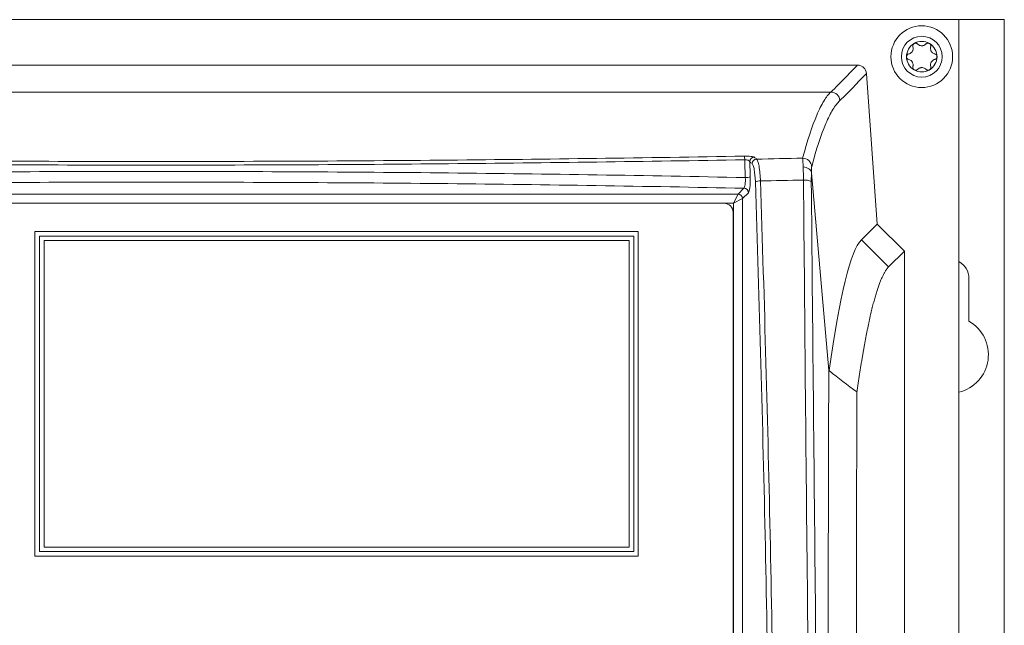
# Model space of a CAD drawing. Header units: millimetres. Extents: x 19 to 723, y 156 to 413.
# Tile 12 of 22: x 98 to 207, y 347 to 413. Entities that reach past the tile are written whole.
import ezdxf

# ---------------------------------------------------------------- set-up
doc = ezdxf.new("R2010")
doc.units = ezdxf.units.MM
doc.header["$LTSCALE"] = 2.5

msp = doc.modelspace()

# ---------------------------------------------------------------- linework, layer by layer
at = {"color": 7, "linetype": 'Continuous', "lineweight": 15}
for p, q in [((201.97, 413.33), (23.97, 413.33)), ((201.97, 156.33), (201.97, 413.33)), ((206.97, 413.33), (201.97, 413.33)), ((206.97, 156.33), (206.97, 413.33)), ((190.79, 408.33), (35.15, 408.33)), ((192.97, 390.82), (191.79, 407.4)), ((38.09, 405.36), (187.86, 405.36)), ((185.73, 396.47), (187.64, 374.68)), ((48.31, 394.11), (177.64, 394.11)), ((177.14, 393.12), (177.64, 394.11)), ((177.64, 394.11), (178.29, 394.76)), ((178.78, 394.27), (178.13, 393.62)), ((177.14, 393.12), (48.8, 393.12)), ((176.09, 393.1), (49.85, 393.1)), ((178.13, 393.62), (177.14, 393.12)), ((177.14, 315.53), (177.14, 393.12)), ((178.13, 393.62), (178.13, 315.53)), ((177.09, 315.54), (177.09, 392.1)), ((192.97, 390.82), (191.23, 389.08)), ((191.23, 389.08), (192.98, 390.82)), ((192.97, 390.82), (192.98, 390.82)), ((192.98, 390.82), (195.97, 387.84)), ((166.64, 389.99), (100.18, 389.99)), ((100.18, 389.99), (100.18, 354.24)), ((100.68, 389.49), (100.68, 354.74)), ((166.14, 389.49), (100.68, 389.49)), ((166.14, 354.74), (166.14, 389.49)), ((166.64, 354.24), (166.64, 389.99)), ((165.64, 388.99), (101.18, 388.99)), ((101.18, 388.99), (101.18, 355.24)), ((165.64, 355.24), (165.64, 388.99)), ((194.23, 386.1), (191.23, 389.08)), ((195.97, 387.84), (194.23, 386.1)), ((195.97, 181.49), (195.97, 387.84)), ((203.07, 380.12), (203.07, 384.83)), ((100.68, 354.74), (166.14, 354.74)), ((101.18, 355.24), (165.64, 355.24)), ((100.18, 354.24), (166.64, 354.24))]:
    msp.add_line(p, q, dxfattribs=at)
for radius in [3.4, 2.25]:
    msp.add_circle((197.88, 409.25), radius, dxfattribs=at)
for centre, radius, start, end in [((197.88, 409.25), 1.68, 120, 180), ((197.88, 409.25), 1.68, 60, 120), ((197.88, 409.25), 1.2, 87.0052, 92.9948), ((197.88, 411.08), 0.626, 264.2287, 275.7713), ((197.88, 409.25), 1.68, 0, 60), ((197.88, 409.25), 1.68, 180, 240), ((197.88, 409.25), 1.2, 147.0052, 152.9948), ((196.3, 410.16), 0.626, 324.2287, 335.7713), ((197.88, 409.25), 1.68, 300, 0), ((197.88, 409.25), 1.2, 27.0052, 32.9948), ((199.46, 410.16), 0.626, 204.2287, 215.7713), ((197.88, 409.25), 1.2, 207.0052, 212.9948), ((196.3, 408.34), 0.626, 24.2287, 35.7713), ((197.88, 409.25), 1.2, 267.0052, 272.9948), ((197.88, 407.42), 0.626, 84.2287, 95.7713), ((197.88, 409.25), 1.2, 327.0052, 332.9948), ((199.46, 408.34), 0.626, 144.2287, 155.7713), ((197.88, 409.25), 1.67, 240, 300), ((187.86, 404.36), 1, 3.8129, 89.909), ((177.27, 397.94), 1.1, 357.9987, 19.0415), ((179.44, 397.67), 0.508, 91.7872, 178.5036), ((179.69, 397.46), 0.509, 91.8009, 178.4741), ((184.75, 397.07), 1, 3.8909, 89.8784), ((178.52, 397.07), 1.14, 265.6147, 294.0418), ((180.01, 394.42), 1.15, 85.6313, 113.7877), ((185.01, 394.17), 1.5, 62.2656, 96.4144), ((177.62, 393.6), 0.511, 1.9981, 88.0019), ((178.27, 394.25), 0.511, 1.9981, 88.0019), ((176.09, 392.1), 1, 0, 90), ((200.97, 384.83), 2.1, 0, 61.5631), ((200.97, 376.43), 4.25, 283.609, 60.3884)]:
    msp.add_arc(centre, radius, start, end, dxfattribs=at)
for centre, major_axis, ratio in [((160.62, -344.19), (0, 750), 0.176209), ((160.12, -344.19), (0, 749.5), 0.176327)]:
    msp.add_ellipse(centre, major_axis=major_axis, ratio=ratio, start_param=6.138457, end_param=6.140373, dxfattribs=at)
for points, knots in [([(196.9, 410.34), (196.92, 410.28), (196.94, 410.15), (196.91, 410), (196.88, 409.93), (196.87, 409.91)], [0, 0, 0, 0, 0.470128, 0.863222, 1, 1, 1, 1]), ([(197.05, 410.7), (197.04, 410.7), (197.01, 410.68), (196.96, 410.63), (196.91, 410.54), (196.88, 410.44), (196.9, 410.38), (196.9, 410.34)], [0, 0, 0, 0, 0.0405826, 0.2638214, 0.4885066, 0.7244834, 1, 1, 1, 1]), ([(197.43, 410.65), (197.4, 410.67), (197.35, 410.72), (197.24, 410.75), (197.13, 410.74), (197.07, 410.71), (197.05, 410.7)], [0, 0, 0, 0, 0.2755503, 0.5519351, 0.806637, 1, 1, 1, 1]), ([(197.82, 410.45), (197.76, 410.47), (197.63, 410.49), (197.51, 410.57), (197.45, 410.63), (197.43, 410.65)], [0, 0, 0, 0, 0.408992, 0.815631, 1, 1, 1, 1]), ([(198.34, 410.65), (198.29, 410.6), (198.19, 410.52), (198.05, 410.47), (197.97, 410.46), (197.95, 410.45)], [0, 0, 0, 0, 0.4701276, 0.8632219, 1, 1, 1, 1]), ([(198.72, 410.7), (198.72, 410.7), (198.68, 410.72), (198.61, 410.74), (198.52, 410.74), (198.42, 410.71), (198.37, 410.67), (198.34, 410.65)], [0, 0, 0, 0, 0.040583, 0.263821, 0.488507, 0.724483, 1, 1, 1, 1]), ([(198.86, 410.34), (198.87, 410.38), (198.89, 410.45), (198.86, 410.56), (198.8, 410.65), (198.74, 410.69), (198.72, 410.7)], [0, 0, 0, 0, 0.2755503, 0.5519351, 0.806637, 1, 1, 1, 1]), ([(198.89, 409.91), (198.87, 409.97), (198.83, 410.09), (198.84, 410.24), (198.86, 410.32), (198.86, 410.34)], [0, 0, 0, 0, 0.408992, 0.815631, 1, 1, 1, 1]), ([(196.45, 409.55), (196.41, 409.54), (196.34, 409.52), (196.26, 409.44), (196.22, 409.34), (196.21, 409.28), (196.21, 409.25)], [0, 0, 0, 0, 0.27555, 0.551935, 0.806637, 1, 1, 1, 1]), ([(196.21, 409.25), (196.21, 409.24), (196.21, 409.21), (196.22, 409.14), (196.27, 409.05), (196.35, 408.98), (196.41, 408.96), (196.45, 408.95)], [0, 0, 0, 0, 0.040583, 0.263821, 0.488507, 0.724483, 1, 1, 1, 1]), ([(196.81, 409.8), (196.77, 409.75), (196.69, 409.65), (196.55, 409.58), (196.47, 409.56), (196.45, 409.55)], [0, 0, 0, 0, 0.408992, 0.815631, 1, 1, 1, 1]), ([(199.32, 409.55), (199.26, 409.58), (199.14, 409.62), (199.02, 409.72), (198.97, 409.78), (198.96, 409.8)], [0, 0, 0, 0, 0.470128, 0.863222, 1, 1, 1, 1]), ([(199.56, 409.25), (199.56, 409.26), (199.56, 409.29), (199.54, 409.36), (199.49, 409.45), (199.42, 409.52), (199.35, 409.54), (199.32, 409.55)], [0, 0, 0, 0, 0.040583, 0.263821, 0.488507, 0.724483, 1, 1, 1, 1]), ([(199.32, 408.95), (199.35, 408.96), (199.42, 408.98), (199.5, 409.06), (199.55, 409.16), (199.56, 409.22), (199.56, 409.25)], [0, 0, 0, 0, 0.27555, 0.551935, 0.806637, 1, 1, 1, 1]), ([(187.86, 405.36), (188.12, 405.6), (188.38, 405.85), (188.88, 406.35), (189.11, 406.59), (189.84, 407.34), (190.31, 407.83), (190.79, 408.33)], [0, 0, 0, 0, 0.25, 0.25, 0.5, 0.5, 1, 1, 1, 1]), ([(190.79, 408.33), (190.92, 408.33), (191.04, 408.3), (191.27, 408.21), (191.38, 408.14), (191.66, 407.89), (191.77, 407.65), (191.79, 407.4)], [0, 0, 0, 0, 0.25, 0.25, 0.5, 0.5, 1, 1, 1, 1]), ([(196.45, 408.95), (196.51, 408.92), (196.63, 408.89), (196.75, 408.79), (196.8, 408.72), (196.81, 408.7)], [0, 0, 0, 0, 0.4701276, 0.8632219, 1, 1, 1, 1]), ([(196.87, 408.59), (196.89, 408.53), (196.93, 408.41), (196.93, 408.27), (196.91, 408.18), (196.9, 408.16)], [0, 0, 0, 0, 0.408992, 0.815631, 1, 1, 1, 1]), ([(196.9, 408.16), (196.9, 408.12), (196.88, 408.05), (196.91, 407.94), (196.97, 407.85), (197.02, 407.82), (197.05, 407.8)], [0, 0, 0, 0, 0.27555, 0.551935, 0.806637, 1, 1, 1, 1]), ([(197.43, 407.86), (197.48, 407.9), (197.57, 407.98), (197.72, 408.03), (197.8, 408.04), (197.82, 408.05)], [0, 0, 0, 0, 0.470128, 0.863222, 1, 1, 1, 1]), ([(197.95, 408.05), (198.01, 408.04), (198.13, 408.01), (198.26, 407.93), (198.32, 407.87), (198.34, 407.86)], [0, 0, 0, 0, 0.408992, 0.815631, 1, 1, 1, 1]), ([(198.72, 407.8), (198.73, 407.8), (198.76, 407.82), (198.81, 407.87), (198.86, 407.96), (198.88, 408.06), (198.87, 408.12), (198.86, 408.16)], [0, 0, 0, 0, 0.040583, 0.263821, 0.488507, 0.724483, 1, 1, 1, 1]), ([(198.86, 408.16), (198.85, 408.23), (198.83, 408.35), (198.85, 408.5), (198.89, 408.57), (198.89, 408.59)], [0, 0, 0, 0, 0.470128, 0.863222, 1, 1, 1, 1]), ([(198.96, 408.7), (199, 408.75), (199.08, 408.85), (199.21, 408.92), (199.29, 408.94), (199.32, 408.95)], [0, 0, 0, 0, 0.408992, 0.815631, 1, 1, 1, 1]), ([(191.79, 407.4), (191.31, 406.9), (190.83, 406.41), (190.11, 405.66), (189.87, 405.41), (189.38, 404.92), (189.12, 404.67), (188.85, 404.42)], [0, 0, 0, 0, 0.5, 0.5, 0.75, 0.75, 1, 1, 1, 1]), ([(197.05, 407.8), (197.05, 407.8), (197.08, 407.78), (197.15, 407.76), (197.25, 407.76), (197.35, 407.79), (197.4, 407.83), (197.43, 407.86)], [0, 0, 0, 0, 0.040583, 0.263821, 0.488507, 0.724483, 1, 1, 1, 1]), ([(198.34, 407.86), (198.37, 407.83), (198.42, 407.78), (198.53, 407.75), (198.64, 407.76), (198.7, 407.79), (198.72, 407.8)], [0, 0, 0, 0, 0.27555, 0.551935, 0.806637, 1, 1, 1, 1]), ([(184.75, 398.07), (185.28, 400.02), (185.8, 401.61), (186.57, 403.43), (186.83, 403.94), (187.35, 404.79), (187.6, 405.12), (187.86, 405.36)], [0, 0, 0, 0, 0.5, 0.5, 0.75, 0.75, 1, 1, 1, 1]), ([(188.85, 404.42), (188.6, 404.18), (188.34, 403.85), (187.83, 403.01), (187.57, 402.49), (186.79, 400.67), (186.27, 399.09), (185.75, 397.14)], [0, 0, 0, 0, 0.25, 0.25, 0.5, 0.5, 1, 1, 1, 1]), ([(47.64, 398.3), (58.47, 398.11), (69.34, 397.96), (85.69, 397.81), (91.15, 397.77), (102.06, 397.72), (107.52, 397.71), (118.44, 397.71), (123.9, 397.72), (134.82, 397.77), (140.27, 397.81), (156.61, 397.96), (167.47, 398.11), (178.31, 398.3)], [0, 0, 0, 0, 0.25, 0.25, 0.375, 0.375, 0.5, 0.5, 0.625, 0.625, 0.75, 0.75, 1, 1, 1, 1]), ([(178.31, 398.3), (178.44, 398.3), (178.57, 398.3), (178.82, 398.29), (178.94, 398.28), (179.14, 398.26), (179.23, 398.25), (179.36, 398.21), (179.4, 398.2), (179.43, 398.18)], [0, 0, 0, 0, 0.25, 0.25, 0.5, 0.5, 0.75, 0.75, 1, 1, 1, 1]), ([(178.37, 397.9), (167.52, 397.71), (156.65, 397.56), (140.3, 397.41), (134.84, 397.37), (123.91, 397.32), (118.45, 397.31), (107.52, 397.31), (102.05, 397.32), (91.13, 397.37), (85.67, 397.41), (69.3, 397.56), (58.42, 397.71), (47.58, 397.9)], [0, 0, 0, 0, 0.25, 0.25, 0.375, 0.375, 0.5, 0.5, 0.625, 0.625, 0.75, 0.75, 1, 1, 1, 1]), ([(178.93, 397.68), (178.91, 397.74), (178.85, 397.79), (178.7, 397.86), (178.64, 397.88), (178.51, 397.9), (178.44, 397.91), (178.37, 397.9)], [0, 0, 0, 0, 0.5, 0.5, 0.75, 0.75, 1, 1, 1, 1]), ([(178.44, 395.93), (178.43, 396.26), (178.42, 396.59), (178.4, 396.92), (178.39, 397.24), (178.38, 397.57), (178.37, 397.9)], [0, 0, 0, 0, 0.001, 0.001, 0.001, 0.00200712, 0.00200712, 0.00200712, 0.00200712]), ([(179.55, 395.48), (179.53, 395.99), (179.49, 396.46), (179.39, 396.99), (179.35, 397.14), (179.27, 397.37), (179.23, 397.44), (179.18, 397.48)], [0, 0, 0, 0, 0.5, 0.5, 0.75, 0.75, 1, 1, 1, 1]), ([(179.68, 397.97), (179.73, 397.93), (179.78, 397.84), (179.85, 397.63), (179.87, 397.56), (179.91, 397.38), (179.93, 397.28), (179.97, 397.07), (179.99, 396.95), (180.02, 396.71), (180.03, 396.58), (180.06, 396.31), (180.07, 396.17), (180.09, 395.88), (180.1, 395.73), (180.1, 395.57)], [0, 0, 0, 0, 0.25, 0.25, 0.375, 0.375, 0.5, 0.5, 0.625, 0.625, 0.75, 0.75, 0.875, 0.875, 1, 1, 1, 1]), ([(184.82, 397.11), (184.81, 397.37), (184.79, 397.58), (184.77, 397.91), (184.76, 398.02), (184.75, 398.07)], [0, 0, 0, 0, 0.5, 0.5, 1, 1, 1, 1]), ([(184.85, 395.66), (184.84, 395.93), (184.84, 396.19), (184.83, 396.68), (184.82, 396.9), (184.82, 397.11)], [0, 0, 0, 0, 0.5, 0.5, 1, 1, 1, 1]), ([(185.73, 396.48), (185.71, 396.64), (185.61, 396.79), (185.36, 396.96), (185.26, 397.01), (185.05, 397.08), (184.94, 397.1), (184.82, 397.11)], [0, 0, 0, 0, 0.5, 0.5, 0.75, 0.75, 1, 1, 1, 1]), ([(185.75, 397.14), (185.74, 397.1), (185.74, 397.03), (185.73, 396.86), (185.73, 396.79), (185.73, 396.65), (185.73, 396.56), (185.73, 396.47)], [0, 0, 0, 0, 0.5, 0.5, 0.75, 0.75, 1, 1, 1, 1]), ([(47.51, 395.93), (58.37, 396.16), (69.26, 396.33), (85.63, 396.5), (91.09, 396.54), (102.03, 396.6), (107.5, 396.61), (123.9, 396.61), (134.83, 396.56), (151.21, 396.39), (156.67, 396.32), (167.56, 396.15), (173, 396.05), (178.44, 395.93)], [0, 0, 0, 0, 0.25, 0.25, 0.375, 0.375, 0.5, 0.5, 0.75, 0.75, 0.875, 0.875, 1, 1, 1, 1]), ([(178.99, 396.03), (178.99, 395.93), (178.99, 395.83), (178.99, 395.63), (178.99, 395.53), (178.99, 395.34), (178.98, 395.25), (178.97, 395.06), (178.96, 394.97), (178.93, 394.73), (178.9, 394.59), (178.85, 394.37), (178.81, 394.3), (178.78, 394.27)], [0, 0, 0, 0, 0.125, 0.125, 0.25, 0.25, 0.375, 0.375, 0.5, 0.5, 0.75, 0.75, 1, 1, 1, 1]), ([(185.73, 396.48), (185.72, 396.35), (185.72, 396.19), (185.71, 395.86), (185.71, 395.69), (185.71, 395.5)], [0, 0, 0, 0, 0.5, 0.5, 1, 1, 1, 1]), ([(178.29, 394.76), (172.87, 394.87), (167.44, 394.97), (156.57, 395.14), (151.12, 395.21), (134.78, 395.38), (123.88, 395.43), (107.51, 395.43), (102.06, 395.42), (91.15, 395.36), (85.7, 395.32), (69.36, 395.15), (58.5, 394.98), (47.66, 394.76)], [0, 0, 0, 0, 0.125, 0.125, 0.25, 0.25, 0.5, 0.5, 0.625, 0.625, 0.75, 0.75, 1, 1, 1, 1]), ([(178.29, 394.76), (178.31, 394.78), (178.34, 394.83), (178.38, 394.97), (178.4, 395.07), (178.43, 395.28), (178.44, 395.41), (178.45, 395.67), (178.44, 395.8), (178.44, 395.93)], [0, 0, 0, 0, 0.25, 0.25, 0.5, 0.5, 0.75, 0.75, 1, 1, 1, 1]), ([(181.25, 314.79), (181.13, 328.35), (180.93, 341.86), (180.36, 368.75), (180, 382.14), (179.55, 395.48)], [0, 0, 0, 0, 0.5, 0.5, 1, 1, 1, 1]), ([(180.1, 395.57), (180.33, 388.91), (180.53, 382.22), (180.89, 368.81), (181.06, 362.09), (181.48, 341.89), (181.69, 328.38), (181.81, 314.82)], [0, 0, 0, 0, 0.25, 0.25, 0.5, 0.5, 1, 1, 1, 1]), ([(185.88, 299.73), (185.77, 307.78), (185.67, 315.82), (185.48, 331.89), (185.39, 339.91), (185.22, 355.92), (185.14, 363.9), (184.99, 379.82), (184.92, 387.76), (184.85, 395.66)], [0, 0, 0, 0, 0.25, 0.25, 0.5, 0.5, 0.75, 0.75, 1, 1, 1, 1]), ([(185.71, 395.5), (185.78, 387.6), (185.86, 379.68), (186.01, 363.78), (186.09, 355.8), (186.25, 339.82), (186.34, 331.81), (186.53, 315.76), (186.64, 307.73), (186.75, 299.69)], [0, 0, 0, 0, 0.25, 0.25, 0.5, 0.5, 0.75, 0.75, 1, 1, 1, 1]), ([(194.23, 386.1), (194.2, 386.07), (194.15, 386.02), (194.07, 385.92), (194, 385.82), (193.92, 385.71), (193.84, 385.59), (193.77, 385.46), (193.69, 385.32), (193.61, 385.17), (193.54, 385.01), (193.46, 384.84), (193.38, 384.66), (193.31, 384.47), (193.23, 384.27), (193.15, 384.06), (193.08, 383.85), (193, 383.62), (192.93, 383.38), (192.85, 383.14), (192.77, 382.88), (192.7, 382.62), (192.62, 382.34), (192.54, 382.06), (192.47, 381.76), (192.39, 381.46), (192.32, 381.14), (192.24, 380.82), (192.17, 380.49), (192.09, 380.14), (192.01, 379.79), (191.94, 379.43), (191.86, 379.06), (191.79, 378.68), (191.71, 378.28), (191.64, 377.88), (191.56, 377.47), (191.49, 377.05), (191.41, 376.62), (191.33, 376.19), (191.26, 375.74), (191.18, 375.28), (191.11, 374.81), (191.03, 374.33), (190.96, 373.85), (190.88, 373.35), (190.81, 372.84), (190.76, 372.5), (190.73, 372.32)], [0, 0, 0, 0, 0.021826, 0.043642, 0.065448, 0.087244, 0.109033, 0.130812, 0.152584, 0.174348, 0.196105, 0.217855, 0.2396, 0.261338, 0.283071, 0.304798, 0.326522, 0.348241, 0.369956, 0.391668, 0.413378, 0.435084, 0.456789, 0.478492, 0.500194, 0.521896, 0.543597, 0.565298, 0.586999, 0.608702, 0.630406, 0.652112, 0.67382, 0.69553, 0.717244, 0.738962, 0.760683, 0.782409, 0.804139, 0.825875, 0.847616, 0.869364, 0.891118, 0.912879, 0.934647, 0.956423, 0.978207, 1, 1, 1, 1]), ([(190.73, 372.33), (190.73, 371.78), (190.73, 370.69), (190.72, 369.06), (190.72, 367.43), (190.71, 365.79), (190.71, 364.16), (190.7, 362.52), (190.7, 360.89), (190.7, 359.25), (190.69, 357.61), (190.69, 355.98), (190.69, 354.34), (190.69, 352.7), (190.69, 351.07), (190.68, 349.43), (190.68, 347.79), (190.68, 346.15), (190.68, 344.51), (190.68, 342.87), (190.68, 341.23), (190.69, 339.59), (190.69, 337.95), (190.69, 336.3), (190.69, 334.66), (190.7, 330.28), (190.72, 323.18), (190.75, 313.38), (190.8, 303.63), (190.87, 293.94), (190.95, 284.34), (191.04, 274.84), (191.14, 265.45), (191.23, 258.32), (191.3, 253.38), (191.34, 250.58), (191.38, 247.78), (191.43, 245.01), (191.47, 242.25), (191.51, 239.51), (191.56, 236.78), (191.61, 234.07), (191.66, 231.38), (191.7, 228.7), (191.76, 226.04), (191.81, 223.4), (191.84, 221.65), (191.86, 220.77)], [0, 0, 0, 0, 0.010419, 0.020834, 0.031245, 0.041652, 0.052057, 0.062459, 0.072859, 0.083257, 0.093654, 0.10405, 0.114447, 0.124843, 0.13524, 0.145638, 0.156038, 0.16644, 0.176845, 0.187252, 0.197663, 0.208078, 0.218497, 0.228921, 0.239351, 0.249786, 0.312365, 0.374862, 0.437378, 0.500012, 0.562606, 0.625094, 0.687575, 0.75015, 0.769412, 0.788656, 0.807886, 0.827103, 0.846311, 0.865513, 0.884712, 0.903911, 0.923112, 0.942318, 0.961533, 0.98076, 1, 1, 1, 1])]:
    msp.add_open_spline(points, degree=3, knots=knots, dxfattribs=at)
for points in [[(178.93, 397.68), (178.95, 397.13), (178.97, 396.58), (178.99, 396.03)], [(179.68, 397.97), (181.37, 398), (183.06, 398.04), (184.75, 398.07)], [(185.73, 396.47), (185.73, 396.48), (185.73, 396.48), (185.73, 396.48)], [(184.85, 395.66), (183.27, 395.63), (181.68, 395.6), (180.1, 395.57)], [(191.23, 389.08), (190.02, 387.84), (188.83, 383), (187.66, 374.68)], [(187.73, 298.71), (187.56, 323.87), (187.53, 349.2), (187.64, 374.68)], [(190.73, 372.32), (189.71, 373.1), (188.69, 373.88), (187.67, 374.67)]]:
    msp.add_open_spline(points, degree=3, dxfattribs=at)

doc.saveas('drawing.dxf')
